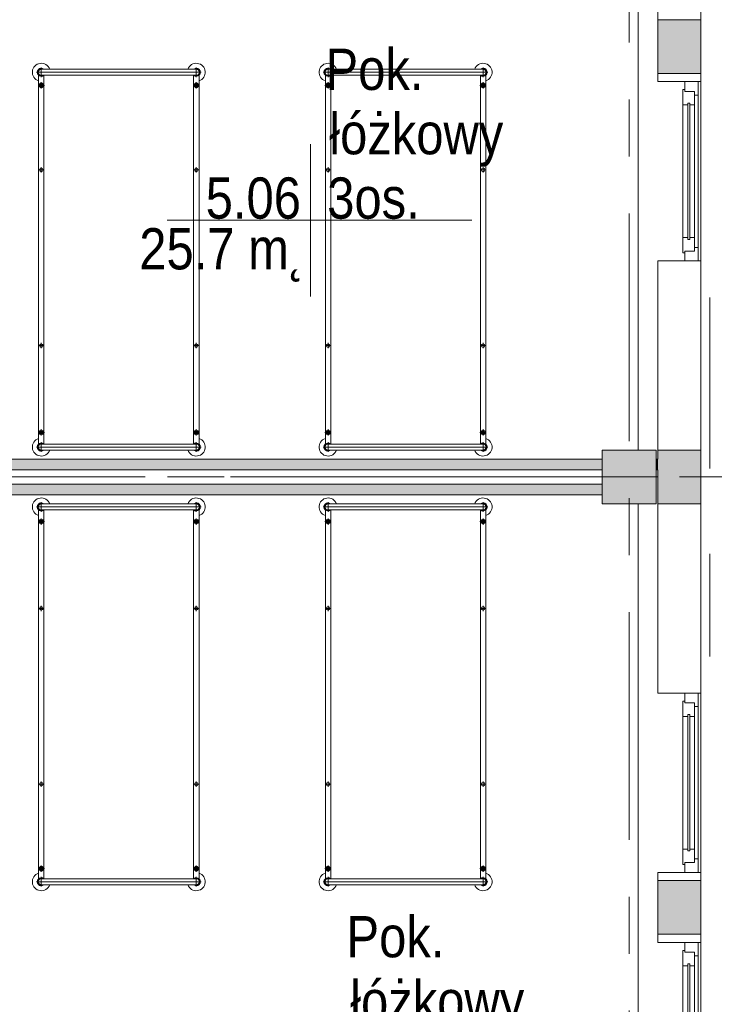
# Model space of a CAD drawing. Header units: centimetres. Extents: x -2424 to 2260, y -130 to 3012.
# Tile 78 of 81: x 847 to 1235, y 1554 to 2103. Entities that reach past the tile are written whole.
import ezdxf

# ---------------------------------------------------------------- set-up
doc = ezdxf.new("R2010")
doc.units = ezdxf.units.CM
doc.linetypes.add('Długa kreska', pattern=[142.875, 95.25, -47.625])
doc.linetypes.add('Oś', pattern=[222.25, 127, -31.75, 31.75, -31.75])
for name, color, linetype, lineweight in [('A-AREA-IDEN', 2, 'Continuous', 13), ('A-DETL', 90, 'Continuous', 9), ('A-GLAZ', 151, 'Continuous', 13), ('A-WALL', 113, 'Continuous', 13), ('I-FURN', 30, 'Continuous', 9), ('S-COLS', 52, 'Continuous', 13), ('S-GRID', 1, 'Continuous', 13)]:
    doc.layers.add(name, color=color, linetype=linetype, lineweight=lineweight)
doc.layers.add('A-WALL-PATT', color=111, linetype='Continuous', lineweight=13, plot=False)
doc.styles.add('Arial_11', font='arial.ttf', dxfattribs={"width": 0.85, "height": 23})

msp = doc.modelspace()

# ---------------------------------------------------------------- hatches: boundary and pattern name
at = {"layer": 'S-COLS', "lineweight": 9}
msp.add_hatch(color=251, dxfattribs=at).paths.add_polyline_path([(1202.38, 1833.33), (1202.38, 1863.33), (1172.38, 1863.33), (1172.38, 1833.33)], flags=0)

# ---------------------------------------------------------------- linework, layer by layer
at = {"layer": 'A-AREA-IDEN', "color": 251, "lineweight": 9}
for p, q in [((1009.64, 2033.98), (1009.64, 1991.48)), ((1019.39, 1991.48), (929.64, 1991.48)), ((929.64, 1991.48), (1099.64, 1991.48)), ((1009.64, 1991.48), (1009.64, 1948.98))]:
    msp.add_line(p, q, dxfattribs=at)
at = {"layer": 'A-DETL', "color": 251, "linetype": 'Długa kreska', "lineweight": 9}
for p, q in [((1232.38, 1948.33), (1232.38, 1748.33)), ((536.38, 1848.33), (1232.38, 1848.33))]:
    msp.add_line(p, q, dxfattribs=at)
at = {"layer": 'A-GLAZ', "color": 251, "lineweight": 9}
for p, q in [((1218.38, 2068.83), (1225.88, 2068.83)), ((1218.38, 2063.33), (1218.38, 2068.83)), ((1225.88, 2068.83), (1225.88, 2061.33)), ((1225.88, 1968.83), (1225.88, 2068.83)), ((1217.38, 2064.33), (1218.38, 2064.33)), ((1217.38, 2055.83), (1217.38, 2064.33)), ((1218.38, 2064.33), (1218.38, 2063.33)), ((1218.38, 2063.33), (1223.88, 2063.33)), ((1223.88, 2063.33), (1218.38, 2063.33)), ((1223.88, 2063.33), (1223.88, 2055.83)), ((1223.88, 2061.33), (1223.88, 2063.33)), ((1225.88, 2061.33), (1223.88, 2061.33)), ((1225.88, 2061.33), (1225.88, 1976.33)), ((1220.13, 2055.83), (1217.38, 2055.83)), ((1217.38, 2055.83), (1217.38, 1981.83)), ((1220.13, 2056.83), (1221.13, 2056.83)), ((1220.13, 1980.83), (1220.13, 2056.83)), ((1220.13, 2056.83), (1220.13, 2055.83)), ((1221.13, 2056.83), (1220.13, 2056.83)), ((1221.13, 2056.83), (1221.13, 1980.83)), ((1221.13, 2055.83), (1221.13, 2056.83)), ((1223.88, 2055.83), (1221.13, 2055.83)), ((1223.88, 2055.83), (1223.88, 1981.83)), ((1217.38, 1973.33), (1217.38, 1981.83)), ((1217.38, 1981.83), (1220.13, 1981.83)), ((1220.13, 1981.83), (1220.13, 1980.83)), ((1221.13, 1980.83), (1220.13, 1980.83)), ((1220.13, 1980.83), (1221.13, 1980.83)), ((1221.13, 1981.83), (1223.88, 1981.83)), ((1221.13, 1980.83), (1221.13, 1981.83)), ((1223.88, 1981.83), (1223.88, 1974.33)), ((1218.38, 1973.33), (1217.38, 1973.33)), ((1218.38, 1974.33), (1218.38, 1973.33)), ((1223.88, 1974.33), (1218.38, 1974.33)), ((1218.38, 1968.83), (1218.38, 1974.33)), ((1218.38, 1974.33), (1223.88, 1974.33)), ((1223.88, 1976.33), (1225.88, 1976.33)), ((1223.88, 1974.33), (1223.88, 1976.33)), ((1225.88, 1976.33), (1225.88, 1968.83)), ((1225.88, 1968.83), (1218.38, 1968.83)), ((1218.38, 1727.83), (1225.88, 1727.83)), ((1218.38, 1722.33), (1218.38, 1727.83)), ((1225.88, 1727.83), (1225.88, 1720.33)), ((1225.88, 1627.83), (1225.88, 1727.83)), ((1217.38, 1723.33), (1218.38, 1723.33)), ((1217.38, 1714.83), (1217.38, 1723.33)), ((1218.38, 1723.33), (1218.38, 1722.33)), ((1218.38, 1722.33), (1223.88, 1722.33)), ((1223.88, 1722.33), (1218.38, 1722.33)), ((1223.88, 1722.33), (1223.88, 1714.83)), ((1223.88, 1720.33), (1223.88, 1722.33)), ((1225.88, 1720.33), (1223.88, 1720.33)), ((1225.88, 1720.33), (1225.88, 1635.33)), ((1220.13, 1714.83), (1217.38, 1714.83)), ((1217.38, 1714.83), (1217.38, 1640.83)), ((1220.13, 1715.83), (1221.13, 1715.83)), ((1220.13, 1639.83), (1220.13, 1715.83)), ((1220.13, 1715.83), (1220.13, 1714.83)), ((1221.13, 1715.83), (1220.13, 1715.83)), ((1221.13, 1715.83), (1221.13, 1639.83)), ((1221.13, 1714.83), (1221.13, 1715.83)), ((1223.88, 1714.83), (1221.13, 1714.83)), ((1223.88, 1714.83), (1223.88, 1640.83)), ((1217.38, 1632.33), (1217.38, 1640.83)), ((1217.38, 1640.83), (1220.13, 1640.83)), ((1220.13, 1640.83), (1220.13, 1639.83)), ((1221.13, 1639.83), (1220.13, 1639.83)), ((1220.13, 1639.83), (1221.13, 1639.83)), ((1221.13, 1640.83), (1223.88, 1640.83)), ((1221.13, 1639.83), (1221.13, 1640.83)), ((1223.88, 1640.83), (1223.88, 1633.33)), ((1218.38, 1632.33), (1217.38, 1632.33)), ((1218.38, 1633.33), (1218.38, 1632.33)), ((1223.88, 1633.33), (1218.38, 1633.33)), ((1218.38, 1627.83), (1218.38, 1633.33)), ((1218.38, 1633.33), (1223.88, 1633.33)), ((1223.88, 1635.33), (1225.88, 1635.33)), ((1223.88, 1633.33), (1223.88, 1635.33)), ((1225.88, 1635.33), (1225.88, 1627.83)), ((1225.88, 1627.83), (1218.38, 1627.83)), ((1225.88, 1588.83), (1218.38, 1588.83)), ((1218.38, 1588.83), (1218.38, 1583.33)), ((1225.88, 1581.33), (1225.88, 1588.83)), ((1225.88, 1588.83), (1225.88, 1388.83)), ((1218.38, 1584.33), (1217.38, 1584.33)), ((1217.38, 1584.33), (1217.38, 1575.83)), ((1218.38, 1583.33), (1218.38, 1584.33)), ((1223.88, 1583.33), (1218.38, 1583.33)), ((1218.38, 1583.33), (1223.88, 1583.33)), ((1223.88, 1575.83), (1223.88, 1583.33)), ((1223.88, 1583.33), (1223.88, 1581.33)), ((1223.88, 1581.33), (1225.88, 1581.33)), ((1225.88, 1396.33), (1225.88, 1581.33)), ((1217.38, 1575.83), (1220.13, 1575.83)), ((1217.38, 1401.83), (1217.38, 1575.83)), ((1220.13, 1576.83), (1220.13, 1400.83)), ((1221.13, 1576.83), (1220.13, 1576.83)), ((1220.13, 1575.83), (1220.13, 1576.83)), ((1220.13, 1576.83), (1221.13, 1576.83)), ((1221.13, 1400.83), (1221.13, 1576.83)), ((1221.13, 1576.83), (1221.13, 1575.83)), ((1221.13, 1575.83), (1223.88, 1575.83)), ((1223.88, 1401.83), (1223.88, 1575.83))]:
    msp.add_line(p, q, dxfattribs=at)
at = {"layer": 'A-WALL', "color": 251, "lineweight": 9}
for p, q in [((1192.38, 1863.33), (1192.38, 2313.33)), ((1203.38, 2107.83), (1203.38, 2103.33)), ((1203.38, 2103.33), (1203.38, 2073.33)), ((1227.38, 2103.33), (1203.38, 2103.33)), ((1227.38, 2103.33), (1227.38, 2107.83)), ((1227.38, 2073.33), (1227.38, 2103.33)), ((1203.38, 2073.33), (1227.38, 2073.33)), ((1203.38, 2073.33), (1203.38, 2068.83)), ((1227.38, 2068.83), (1227.38, 2073.33)), ((1203.38, 2068.83), (1218.38, 2068.83)), ((1225.88, 2068.83), (1227.38, 2068.83)), ((1227.38, 2068.83), (1227.38, 1968.83)), ((1218.38, 1968.83), (1203.38, 1968.83)), ((1203.38, 1968.83), (1203.38, 1863.33)), ((1227.38, 1968.83), (1225.88, 1968.83)), ((1227.38, 1863.33), (1227.38, 1968.83)), ((1203.38, 1863.33), (1203.38, 1858.33)), ((1227.38, 1863.33), (1203.38, 1863.33)), ((1227.38, 1833.33), (1227.38, 1863.33)), ((1172.38, 1858.33), (602.38, 1858.33)), ((1203.38, 1858.33), (1202.38, 1858.33)), ((602.38, 1852.33), (1172.38, 1852.33)), ((1202.38, 1852.33), (1203.38, 1852.33)), ((1203.38, 1852.33), (1203.38, 1833.33)), ((1172.38, 1844.33), (602.38, 1844.33)), ((602.38, 1838.33), (1172.38, 1838.33)), ((1192.38, 1383.33), (1192.38, 1833.33)), ((1203.38, 1833.33), (1227.38, 1833.33)), ((1203.38, 1833.33), (1203.38, 1727.83)), ((1227.38, 1727.83), (1227.38, 1833.33)), ((1203.38, 1727.83), (1218.38, 1727.83)), ((1225.88, 1727.83), (1227.38, 1727.83)), ((1227.38, 1727.83), (1227.38, 1627.83)), ((1218.38, 1627.83), (1203.38, 1627.83)), ((1203.38, 1627.83), (1203.38, 1623.33)), ((1227.38, 1627.83), (1225.88, 1627.83)), ((1227.38, 1623.33), (1227.38, 1627.83)), ((1203.38, 1623.33), (1203.38, 1593.33)), ((1227.38, 1623.33), (1203.38, 1623.33)), ((1227.38, 1593.33), (1227.38, 1623.33)), ((1203.38, 1593.33), (1227.38, 1593.33)), ((1203.38, 1593.33), (1203.38, 1588.83)), ((1227.38, 1588.83), (1227.38, 1593.33)), ((1203.38, 1588.83), (1218.38, 1588.83)), ((1225.88, 1588.83), (1227.38, 1588.83)), ((1227.38, 1588.83), (1227.38, 1388.83))]:
    msp.add_line(p, q, dxfattribs=at)
at = {"layer": 'A-WALL-PATT', "color": 251, "linetype": 'Continuous', "lineweight": 9, "extrusion": (0, 0, -1)}
for points in [[(-1227.38, 2073.33), (-1203.38, 2103.33), (-1203.38, 2073.33)], [(-1203.38, 2103.33), (-1227.38, 2073.33), (-1227.38, 2103.33)], [(-1203.38, 1852.33), (-1227.38, 1833.33), (-1227.38, 1863.33)], [(-1227.38, 1863.33), (-1203.38, 1863.33), (-1203.38, 1852.33)], [(-1100.31, 1852.33), (-602.38, 1858.33), (-602.38, 1852.33)], [(-602.38, 1858.33), (-1100.31, 1852.33), (-1172.38, 1858.33)], [(-1172.38, 1858.33), (-1100.31, 1852.33), (-1172.38, 1852.33)], [(-1202.38, 1852.33), (-1203.38, 1858.33), (-1202.38, 1858.33)], [(-1203.38, 1858.33), (-1202.38, 1852.33), (-1203.38, 1852.33)], [(-1227.38, 1833.33), (-1203.38, 1852.33), (-1203.38, 1833.33)], [(-602.38, 1838.33), (-1172.38, 1844.33), (-602.38, 1844.33)], [(-1172.38, 1844.33), (-602.38, 1838.33), (-1100.31, 1838.33)], [(-1172.38, 1844.33), (-1100.31, 1838.33), (-1172.38, 1838.33)], [(-1203.38, 1593.33), (-1227.38, 1623.33), (-1203.38, 1623.33)], [(-1227.38, 1623.33), (-1203.38, 1593.33), (-1227.38, 1593.33)]]:
    msp.add_solid(points, dxfattribs=at)
at = {"layer": 'I-FURN', "color": 251, "lineweight": 9}
for p, q in [((859.38, 2071.3), (859.38, 2076.75)), ((945.88, 2075.73), (859.38, 2075.73)), ((945.88, 2071.3), (945.88, 2076.75)), ((1019.38, 2071.3), (1019.38, 2076.75)), ((1105.88, 2075.73), (1019.38, 2075.73)), ((1105.88, 2071.3), (1105.88, 2076.75)), ((856.65, 2074.03), (948.6, 2074.03)), ((857.88, 1866.67), (857.88, 2072.38)), ((945.88, 2072.33), (859.38, 2072.33)), ((860.88, 2072.38), (860.88, 1866.73)), ((944.38, 2072.33), (944.38, 1866.67)), ((947.38, 1866.67), (947.38, 2072.38)), ((1016.65, 2074.03), (1108.6, 2074.03)), ((1017.88, 1866.67), (1017.88, 2072.38)), ((1105.88, 2072.33), (1019.38, 2072.33)), ((1020.88, 2072.38), (1020.88, 1866.73)), ((1104.38, 2072.33), (1104.38, 1866.67)), ((1107.38, 1866.67), (1107.38, 2072.38)), ((857.63, 2066.7), (861.13, 2066.7)), ((859.38, 2064.95), (859.38, 2068.45)), ((947.63, 2066.7), (944.13, 2066.7)), ((945.88, 2064.95), (945.88, 2068.45)), ((1017.63, 2066.7), (1021.13, 2066.7)), ((1019.38, 2064.95), (1019.38, 2068.45)), ((1107.63, 2066.7), (1104.13, 2066.7)), ((1105.88, 2064.95), (1105.88, 2068.45)), ((859.38, 2018.08), (859.38, 2021.08)), ((945.88, 2018.08), (945.88, 2021.08)), ((1019.38, 2018.08), (1019.38, 2021.08)), ((1105.88, 2018.08), (1105.88, 2021.08)), ((857.88, 2019.58), (860.88, 2019.58)), ((947.38, 2019.58), (944.38, 2019.58)), ((1017.88, 2019.58), (1020.88, 2019.58)), ((1107.38, 2019.58), (1104.38, 2019.58)), ((859.38, 1920.08), (859.38, 1923.08)), ((945.88, 1920.08), (945.88, 1923.08)), ((1019.38, 1920.08), (1019.38, 1923.08)), ((1105.88, 1920.08), (1105.88, 1923.08)), ((857.88, 1921.58), (860.88, 1921.58)), ((947.38, 1921.58), (944.38, 1921.58)), ((1017.88, 1921.58), (1020.88, 1921.58)), ((1107.38, 1921.58), (1104.38, 1921.58)), ((857.63, 1873.17), (861.13, 1873.17)), ((859.38, 1874.92), (859.38, 1871.42)), ((947.63, 1873.17), (944.13, 1873.17)), ((945.88, 1874.92), (945.88, 1871.42)), ((1017.63, 1873.17), (1021.13, 1873.17)), ((1019.38, 1874.92), (1019.38, 1871.42)), ((1107.63, 1873.17), (1104.13, 1873.17)), ((1105.88, 1874.92), (1105.88, 1871.42)), ((859.38, 1867.75), (859.38, 1862.3)), ((945.88, 1866.73), (859.38, 1866.73)), ((945.88, 1867.75), (945.88, 1862.3)), ((1019.38, 1867.75), (1019.38, 1862.3)), ((1105.88, 1866.73), (1019.38, 1866.73)), ((1105.88, 1867.75), (1105.88, 1862.3)), ((948.6, 1865.03), (856.65, 1865.03)), ((945.88, 1863.33), (859.38, 1863.33)), ((1108.6, 1865.03), (1016.65, 1865.03)), ((1105.88, 1863.33), (1019.38, 1863.33)), ((859.38, 1828.9), (859.38, 1834.35)), ((945.88, 1828.9), (945.88, 1834.35)), ((1019.38, 1828.9), (1019.38, 1834.35)), ((1105.88, 1828.9), (1105.88, 1834.35)), ((948.6, 1831.63), (856.65, 1831.63)), ((857.88, 1829.98), (857.88, 1624.27)), ((945.88, 1833.33), (859.38, 1833.33)), ((945.88, 1829.93), (859.38, 1829.93)), ((860.88, 1624.27), (860.88, 1829.93)), ((944.38, 1624.33), (944.38, 1829.98)), ((947.38, 1829.98), (947.38, 1624.27)), ((1108.6, 1831.63), (1016.65, 1831.63)), ((1017.88, 1829.98), (1017.88, 1624.27)), ((1105.88, 1833.33), (1019.38, 1833.33)), ((1105.88, 1829.93), (1019.38, 1829.93)), ((1020.88, 1624.27), (1020.88, 1829.93)), ((1104.38, 1624.33), (1104.38, 1829.98)), ((1107.38, 1829.98), (1107.38, 1624.27)), ((857.63, 1823.48), (861.13, 1823.48)), ((859.38, 1821.73), (859.38, 1825.23)), ((947.63, 1823.48), (944.13, 1823.48)), ((945.88, 1821.73), (945.88, 1825.23)), ((1017.63, 1823.48), (1021.13, 1823.48)), ((1019.38, 1821.73), (1019.38, 1825.23)), ((1107.63, 1823.48), (1104.13, 1823.48)), ((1105.88, 1821.73), (1105.88, 1825.23)), ((857.88, 1775.07), (860.88, 1775.07)), ((859.38, 1776.57), (859.38, 1773.57)), ((947.38, 1775.07), (944.38, 1775.07)), ((945.88, 1776.57), (945.88, 1773.57)), ((1017.88, 1775.07), (1020.88, 1775.07)), ((1019.38, 1776.57), (1019.38, 1773.57)), ((1107.38, 1775.07), (1104.38, 1775.07)), ((1105.88, 1776.57), (1105.88, 1773.57)), ((857.88, 1677.07), (860.88, 1677.07)), ((859.38, 1678.57), (859.38, 1675.57)), ((947.38, 1677.07), (944.38, 1677.07)), ((945.88, 1678.57), (945.88, 1675.57)), ((1017.88, 1677.07), (1020.88, 1677.07)), ((1019.38, 1678.57), (1019.38, 1675.57)), ((1107.38, 1677.07), (1104.38, 1677.07)), ((1105.88, 1678.57), (1105.88, 1675.57)), ((859.38, 1631.7), (859.38, 1628.2)), ((945.88, 1631.7), (945.88, 1628.2)), ((1019.38, 1631.7), (1019.38, 1628.2)), ((1105.88, 1631.7), (1105.88, 1628.2)), ((857.63, 1629.95), (861.13, 1629.95)), ((859.38, 1625.35), (859.38, 1619.9)), ((947.63, 1629.95), (944.13, 1629.95)), ((945.88, 1625.35), (945.88, 1619.9)), ((1017.63, 1629.95), (1021.13, 1629.95)), ((1019.38, 1625.35), (1019.38, 1619.9)), ((1107.63, 1629.95), (1104.13, 1629.95)), ((1105.88, 1625.35), (1105.88, 1619.9)), ((856.65, 1622.63), (948.6, 1622.63)), ((945.88, 1624.33), (859.38, 1624.33)), ((945.88, 1620.93), (859.38, 1620.93)), ((1016.65, 1622.63), (1108.6, 1622.63)), ((1105.88, 1624.33), (1019.38, 1624.33)), ((1105.88, 1620.93), (1019.38, 1620.93))]:
    msp.add_line(p, q, dxfattribs=at)
for centre, radius in [((859.38, 2066.7), 1.25), ((859.38, 2066.7), 0.8), ((945.88, 2066.7), 1.25), ((945.88, 2066.7), 0.8), ((1019.38, 2066.7), 1.25), ((1019.38, 2066.7), 0.8), ((1105.88, 2066.7), 1.25), ((1105.88, 2066.7), 0.8), ((859.38, 2019.58), 1), ((945.88, 2019.58), 1), ((1019.38, 2019.58), 1), ((1105.88, 2019.58), 1), ((859.38, 1921.58), 1), ((945.88, 1921.58), 1), ((1019.38, 1921.58), 1), ((1105.88, 1921.58), 1), ((859.38, 1873.17), 1.25), ((859.38, 1873.17), 0.8), ((945.88, 1873.17), 1.25), ((945.88, 1873.17), 0.8), ((1019.38, 1873.17), 1.25), ((1019.38, 1873.17), 0.8), ((1105.88, 1873.17), 1.25), ((1105.88, 1873.17), 0.8), ((859.38, 1823.48), 1.25), ((859.38, 1823.48), 0.8), ((945.88, 1823.48), 1.25), ((945.88, 1823.48), 0.8), ((1019.38, 1823.48), 1.25), ((1019.38, 1823.48), 0.8), ((1105.88, 1823.48), 1.25), ((1105.88, 1823.48), 0.8), ((859.38, 1775.07), 1), ((945.88, 1775.07), 1), ((1019.38, 1775.07), 1), ((1105.88, 1775.07), 1), ((859.38, 1677.07), 1), ((945.88, 1677.07), 1), ((1019.38, 1677.07), 1), ((1105.88, 1677.07), 1), ((859.38, 1629.95), 1.25), ((859.38, 1629.95), 0.8), ((945.88, 1629.95), 1.25), ((945.88, 1629.95), 0.8), ((1019.38, 1629.95), 1.25), ((1019.38, 1629.95), 0.8), ((1105.88, 1629.95), 1.25), ((1105.88, 1629.95), 0.8)]:
    msp.add_circle(centre, radius, dxfattribs=at)
for centre, radius, start, end in [((859.38, 2074.03), 5, 19.8769, 252.5424), ((859.38, 2074.03), 2.23, 49.8221, 310.1779), ((859.38, 2074.03), 1.93, 62.0207, 297.9793), ((859.38, 2074.03), 1.7, 90, 270), ((945.88, 2074.03), 5, 287.4576, 160.1231), ((945.88, 2074.03), 2.23, 229.8221, 130.1779), ((945.88, 2074.03), 1.93, 242.0207, 117.9793), ((945.88, 2074.03), 1.7, 270, 90), ((1019.38, 2074.03), 5, 19.8769, 252.5424), ((1019.38, 2074.03), 2.23, 49.8221, 310.1779), ((1019.38, 2074.03), 1.93, 62.0207, 297.9793), ((1019.38, 2074.03), 1.7, 90, 270), ((1105.88, 2074.03), 5, 287.4576, 160.1231), ((1105.88, 2074.03), 2.23, 229.8221, 130.1779), ((1105.88, 2074.03), 1.93, 242.0207, 117.9793), ((1105.88, 2074.03), 1.7, 270, 90), ((859.38, 1865.03), 5, 107.4576, 340.1231), ((859.38, 1865.03), 2.23, 49.8221, 310.1779), ((859.38, 1865.03), 1.93, 62.0207, 297.9793), ((859.38, 1865.03), 1.7, 90, 270), ((945.88, 1865.03), 5, 199.8769, 72.5424), ((945.88, 1865.03), 2.23, 229.8221, 132.3887), ((945.88, 1865.03), 1.93, 242.0207, 117.9793), ((945.88, 1865.03), 1.7, 270, 90), ((1019.38, 1865.03), 5, 107.4576, 340.1231), ((1019.38, 1865.03), 2.23, 49.8221, 310.1779), ((1019.38, 1865.03), 1.93, 62.0207, 297.9793), ((1019.38, 1865.03), 1.7, 90, 270), ((1105.88, 1865.03), 5, 199.8769, 72.5424), ((1105.88, 1865.03), 2.23, 229.8221, 132.3887), ((1105.88, 1865.03), 1.93, 242.0207, 117.9793), ((1105.88, 1865.03), 1.7, 270, 90), ((859.38, 1831.63), 5, 19.8769, 252.5424), ((859.38, 1831.63), 2.23, 49.8221, 310.1779), ((945.88, 1831.63), 5, 287.4576, 160.1231), ((945.88, 1831.63), 2.23, 227.6113, 130.1779), ((1019.38, 1831.63), 5, 19.8769, 252.5424), ((1019.38, 1831.63), 2.23, 49.8221, 310.1779), ((1105.88, 1831.63), 5, 287.4576, 160.1231), ((1105.88, 1831.63), 2.23, 227.6113, 130.1779), ((859.38, 1831.63), 1.93, 62.0207, 297.9793), ((859.38, 1831.63), 1.7, 90, 270), ((945.88, 1831.63), 1.93, 242.0207, 117.9793), ((945.88, 1831.63), 1.7, 270, 90), ((1019.38, 1831.63), 1.93, 62.0207, 297.9793), ((1019.38, 1831.63), 1.7, 90, 270), ((1105.88, 1831.63), 1.93, 242.0207, 117.9793), ((1105.88, 1831.63), 1.7, 270, 90), ((859.38, 1622.63), 5, 107.4576, 340.1231), ((945.88, 1622.63), 5, 199.8769, 72.5424), ((1019.38, 1622.63), 5, 107.4576, 340.1231), ((1105.88, 1622.63), 5, 199.8769, 72.5424), ((859.38, 1622.63), 2.23, 49.8221, 310.1779), ((859.38, 1622.63), 1.93, 62.0207, 297.9793), ((859.38, 1622.63), 1.7, 90, 270), ((945.88, 1622.63), 2.23, 229.8221, 130.1779), ((945.88, 1622.63), 1.93, 242.0207, 117.9793), ((945.88, 1622.63), 1.7, 270, 90), ((1019.38, 1622.63), 2.23, 49.8221, 310.1779), ((1019.38, 1622.63), 1.93, 62.0207, 297.9793), ((1019.38, 1622.63), 1.7, 90, 270), ((1105.88, 1622.63), 2.23, 229.8221, 130.1779), ((1105.88, 1622.63), 1.93, 242.0207, 117.9793), ((1105.88, 1622.63), 1.7, 270, 90)]:
    msp.add_arc(centre, radius, start, end, dxfattribs=at)
at = {"layer": 'S-COLS', "color": 251, "lineweight": 9}
for p, q in [((1202.38, 1863.33), (1172.38, 1863.33)), ((1172.38, 1863.33), (1172.38, 1833.33)), ((1202.38, 1833.33), (1202.38, 1863.33)), ((1172.38, 1833.33), (1202.38, 1833.33))]:
    msp.add_line(p, q, dxfattribs=at)
at = {"layer": 'S-GRID', "color": 251, "linetype": 'Oś', "lineweight": 9}
for p, q in [((1187.38, 2884.27), (1187.38, 27.13)), ((1342.46, 1848.33), (-1368.76, 1848.33))]:
    msp.add_line(p, q, dxfattribs=at)

# ---------------------------------------------------------------- texts
at = {"layer": 'A-AREA-IDEN', "color": 251, "lineweight": 9, "style": 'Arial_11', "width": 0.85}
for s, p in [('Pok.', (1017.96, 2064.16)), ('łóżkowy', (1020.03, 2028.27)), ('5.06', (951.12, 1992.37)), ('3os.', (1018.91, 1992.37)), ('25.7 m˛', (914.05, 1964.09)), ('Pok.', (1029.65, 1580.52)), ('łóżkowy', (1031.72, 1544.62))]:
    msp.add_text(s, height=23, dxfattribs=at).set_placement(p)

doc.saveas('drawing.dxf')
